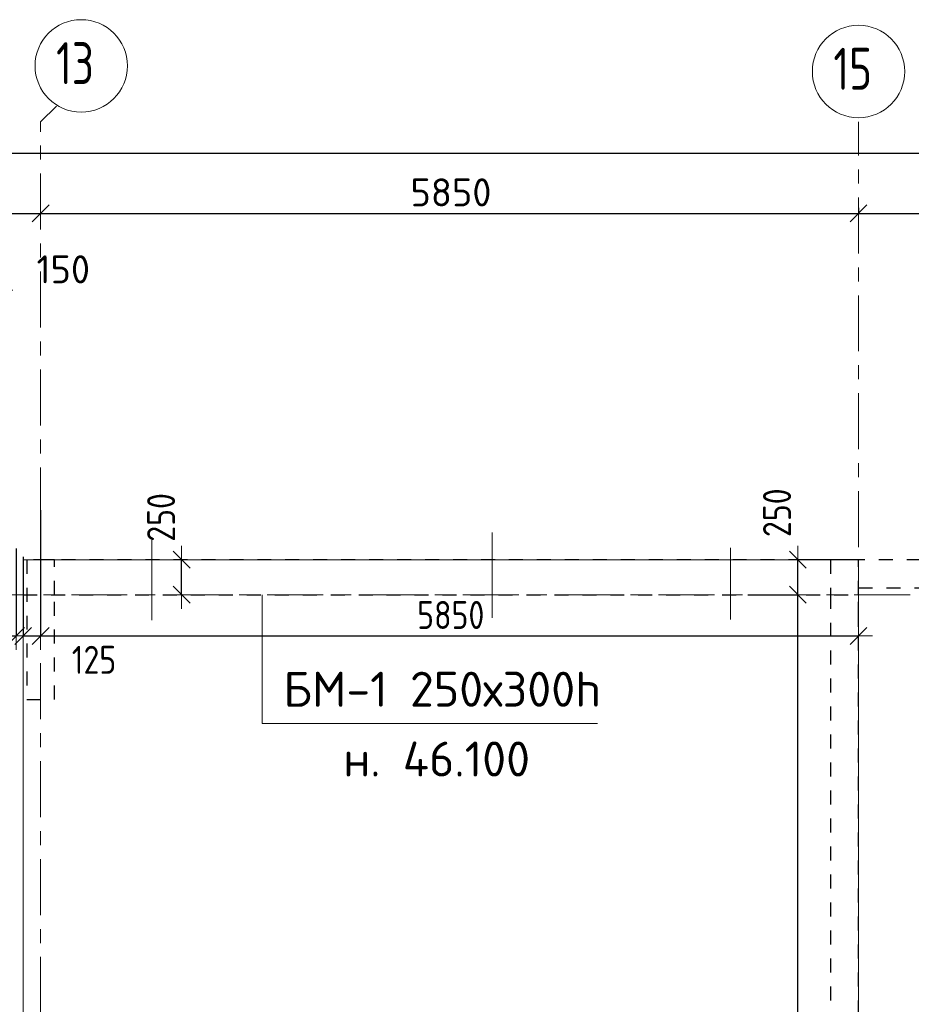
# Model space of a CAD drawing. Header units: metres. Extents: x -38 to 93, y -15 to 21.
# Tile 20 of 152: x 32.7 to 39.08, y 13.47 to 20.51. Entities that reach past the tile are written whole.
import ezdxf

# ---------------------------------------------------------------- set-up
doc = ezdxf.new("R2010")
doc.units = ezdxf.units.M
doc.header["$PDMODE"] = 65
for name, pattern in [('______11', [0.5, 0.4, -0.05, 0, -0.05]), ('______2', [0.135, 0.1, -0.035]), ('______3', [0.25, 0.2, -0.05]), ('______5', [1.1, 0.8, -0.1, 0.1, -0.1])]:
    doc.linetypes.add(name, pattern=pattern)
for name, color, linetype, lineweight in [('XR$1$Осевая линия (1)', 7, '______5', 13), ('XR$1$Размерная линия (1)', 7, 'Continuous', 13), ('XR$3$Балка (1)', 7, '______3', 13), ('XR$3$Перекрытие (1)', 7, 'Continuous', 35), ('XR$3$Текст_ примечание', 7, 'Continuous', 13), ('XR$5$Размерная линия (1)', 7, 'Continuous', 13)]:
    doc.layers.add(name, color=color, linetype=linetype, lineweight=lineweight)
doc.layers.add('XR$7$Стена_ бетон несущ.', color=7, linetype='Continuous', lineweight=70, true_color=0xb4b496)
doc.styles.add('ISOCPEUR', font='txt')
doc.dimstyles.new('DIMSTYLE_3', dxfattribs={"dimtxt": 0.2, "dimasz": 0.2, "dimexe": 0, "dimexo": 0, "dimgap": 0.1, "dimtad": 2, "dimdec": 0, "dimlfac": 1000, "dimrnd": 5, "dimzin": 12, "dimdsep": 46, "dimtxsty": 'ISOCPEUR', "dimblk1": 'ALL_ML_STRICH', "dimblk2": 'ALL_ML_STRICH', "dimsah": 1, "dimcen": 0, "dimclrd": 7, "dimclre": 256, "dimclrt": 7, "dimadec": 0, "dimazin": 0, "dimtfac": 1, "dimtdec": 0, "dimtix": 1, "dimtmove": 2, "dimatfit": 3, "dimfxl": 0, "dimtzin": 0, "dimlwd": 0, "dimlwe": -3, "dimarcsym": 0})
doc.dimstyles.new('DIMSTYLE_33', dxfattribs={"dimtxt": 0.2, "dimasz": 0.2, "dimexe": 0, "dimexo": 0, "dimgap": 0.1, "dimtad": 2, "dimdec": 0, "dimlfac": 1000, "dimrnd": 5, "dimzin": 12, "dimdsep": 46, "dimtxsty": 'ISOCPEUR', "dimblk1": 'ALL_ML_STRICH', "dimblk2": 'ALL_ML_STRICH', "dimsah": 1, "dimcen": 0, "dimclrd": 7, "dimclre": 256, "dimclrt": 7, "dimadec": 0, "dimazin": 0, "dimtfac": 1, "dimtdec": 0, "dimtix": 1, "dimtmove": 2, "dimatfit": 3, "dimfxl": 0, "dimtvp": 1.2, "dimtzin": 0, "dimlwd": 0, "dimlwe": -3, "dimarcsym": 0})
doc.dimstyles.new('DIMSTYLE_34', dxfattribs={"dimtxt": 0.2, "dimasz": 0.2, "dimexe": 0, "dimexo": 0, "dimgap": 0.1, "dimtad": 0, "dimdec": 0, "dimlfac": 1000, "dimrnd": 5, "dimzin": 12, "dimdsep": 46, "dimtxsty": 'ISOCPEUR', "dimblk1": 'ALL_ML_STRICH', "dimblk2": 'ALL_ML_STRICH', "dimsah": 1, "dimcen": 0, "dimclrd": 7, "dimclre": 256, "dimclrt": 7, "dimadec": 0, "dimazin": 0, "dimtfac": 1, "dimtdec": 0, "dimtix": 1, "dimtmove": 2, "dimatfit": 3, "dimfxl": 0, "dimtvp": 1.2, "dimtzin": 0, "dimlwd": 0, "dimlwe": -3, "dimarcsym": 0})
doc.dimstyles.new('DIMSTYLE_5', dxfattribs={"dimtxt": 0.2, "dimasz": 0.2, "dimexe": 0, "dimexo": 0, "dimgap": 0.1, "dimtad": 2, "dimdec": 0, "dimlfac": 1000, "dimrnd": 5, "dimzin": 12, "dimdsep": 46, "dimtxsty": 'ISOCPEUR', "dimblk1": 'ALL_ML_STRICH', "dimblk2": 'ALL_ML_STRICH', "dimsah": 1, "dimcen": 0, "dimclrd": 7, "dimclre": 256, "dimclrt": 7, "dimadec": 0, "dimazin": 0, "dimtfac": 1, "dimtdec": 0, "dimtix": 1, "dimtmove": 2, "dimatfit": 3, "dimfxl": 0, "dimtvp": 1.2, "dimtzin": 0, "dimlwd": 0, "dimlwe": -3, "dimarcsym": 0})

# ---------------------------------------------------------------- blocks, each defined once
blk = doc.blocks.new('ALL_ML_STRICH')
at = {"color": 0, "linetype": 'ByBlock', "lineweight": -2}
for p, q in [((0, -0.5), (0, 0.5)), ((-1, 0), (0.5, 0)), ((-0.3, -0.3), (0.3, 0.3))]:
    blk.add_line(p, q, dxfattribs=at)
blk = doc.blocks.new('*D10')
at = {"layer": 'DEFPOINTS', "color": 7, "linetype": 'Continuous', "lineweight": 13, "transparency": 33554687}
for p in [(0.5, 19.5574), (0.5, 19.3768), (61.6, 17.1197)]:
    blk.add_point(p, dxfattribs=at)
at = {"layer": 'XR$1$Размерная линия (1)', "color": 9, "linetype": 'Continuous', "lineweight": -2, "true_color": 0xc7c7c7, "transparency": 33554687}
for p, q in [((0.5, 19.3568), (0.5, 19.5574)), ((61.6, 17.1397), (61.6, 19.5574))]:
    blk.add_line(p, q, dxfattribs=at)
at = {"layer": 'XR$1$Размерная линия (1)', "color": 7, "linetype": 'Continuous', "lineweight": -2, "transparency": 33554687}
blk.add_line((0.5, 19.5574), (61.6, 19.5574), dxfattribs=at)
at = {"layer": 'XR$1$Размерная линия (1)', "color": 7, "linetype": 'Continuous', "lineweight": 13, "transparency": 33554687, "xscale": 0.2, "yscale": 0.2, "zscale": 0.2, "rotation": 180}
blk.add_blockref('ALL_ML_STRICH', (0.5, 19.5574), dxfattribs=at)
at = {"layer": 'XR$1$Размерная линия (1)', "color": 7, "linetype": 'Continuous', "lineweight": 13, "transparency": 33554687, "xscale": 0.2, "yscale": 0.2, "zscale": 0.2}
blk.add_blockref('ALL_ML_STRICH', (61.6, 19.5574), dxfattribs=at)
at = {"layer": 'XR$1$Размерная линия (1)', "color": 7, "linetype": 'Continuous', "lineweight": 13, "transparency": 33554687, "insert": (31.1, 19.7074), "char_height": 0.2, "width": 1, "attachment_point": 5, "style": 'ISOCPEUR'}
blk.add_mtext('\\A1;{61100}', dxfattribs=at)
blk = doc.blocks.new('*D32')
at = {"layer": 'DEFPOINTS', "color": 7, "linetype": 'Continuous', "lineweight": 13, "transparency": 33554687}
for p in [(32.55, 19.1352), (32.55, 19.1261), (32.85, 19.1352)]:
    blk.add_point(p, dxfattribs=at)
at = {"layer": 'XR$1$Размерная линия (1)', "color": 9, "linetype": 'Continuous', "lineweight": -2, "true_color": 0xc7c7c7, "transparency": 33554687}
for p, q in [((32.55, 19.1261), (32.55, 19.1261)), ((32.85, 19.1261), (32.85, 19.1261))]:
    blk.add_line(p, q, dxfattribs=at)
at = {"layer": 'XR$1$Размерная линия (1)', "color": 7, "linetype": 'Continuous', "lineweight": -2, "transparency": 33554687}
blk.add_line((32.55, 19.1261), (32.85, 19.1261), dxfattribs=at)
at = {"layer": 'XR$1$Размерная линия (1)', "color": 7, "linetype": 'Continuous', "lineweight": 13, "transparency": 33554687, "xscale": 0.2, "yscale": 0.2, "zscale": 0.2, "rotation": 180}
blk.add_blockref('ALL_ML_STRICH', (32.55, 19.1261), dxfattribs=at)
at = {"layer": 'XR$1$Размерная линия (1)', "color": 7, "linetype": 'Continuous', "lineweight": 13, "transparency": 33554687, "xscale": 0.2, "yscale": 0.2, "zscale": 0.2}
blk.add_blockref('ALL_ML_STRICH', (32.85, 19.1261), dxfattribs=at)
at = {"layer": 'XR$1$Размерная линия (1)', "color": 7, "linetype": 'Continuous', "lineweight": 13, "transparency": 33554687, "insert": (32.4139, 19.3782), "char_height": 0.2, "width": 0.6, "attachment_point": 5, "style": 'ISOCPEUR'}
blk.add_mtext('\\A1;{300}', dxfattribs=at)
blk = doc.blocks.new('*D33')
at = {"layer": 'DEFPOINTS', "color": 7, "linetype": 'Continuous', "lineweight": 13, "transparency": 33554687}
for p in [(38.7, 19.1856), (32.85, 19.1352), (32.85, 19.1261)]:
    blk.add_point(p, dxfattribs=at)
at = {"layer": 'XR$1$Размерная линия (1)', "color": 9, "linetype": 'Continuous', "lineweight": -2, "true_color": 0xc7c7c7, "transparency": 33554687}
for p, q in [((38.7, 19.1656), (38.7, 19.1261)), ((32.85, 19.1261), (32.85, 19.1261))]:
    blk.add_line(p, q, dxfattribs=at)
at = {"layer": 'XR$1$Размерная линия (1)', "color": 7, "linetype": 'Continuous', "lineweight": -2, "transparency": 33554687}
blk.add_line((32.85, 19.1261), (38.7, 19.1261), dxfattribs=at)
at = {"layer": 'XR$1$Размерная линия (1)', "color": 7, "linetype": 'Continuous', "lineweight": 13, "transparency": 33554687, "xscale": 0.2, "yscale": 0.2, "zscale": 0.2, "rotation": 180}
blk.add_blockref('ALL_ML_STRICH', (32.85, 19.1261), dxfattribs=at)
at = {"layer": 'XR$1$Размерная линия (1)', "color": 7, "linetype": 'Continuous', "lineweight": 13, "transparency": 33554687, "xscale": 0.2, "yscale": 0.2, "zscale": 0.2}
blk.add_blockref('ALL_ML_STRICH', (38.7, 19.1261), dxfattribs=at)
at = {"layer": 'XR$1$Размерная линия (1)', "color": 7, "linetype": 'Continuous', "lineweight": 13, "transparency": 33554687, "insert": (35.785, 19.2761), "char_height": 0.2, "width": 0.8, "attachment_point": 5, "style": 'ISOCPEUR'}
blk.add_mtext('\\A1;{5850}', dxfattribs=at)
blk = doc.blocks.new('*D34')
at = {"layer": 'DEFPOINTS', "color": 7, "linetype": 'Continuous', "lineweight": 13, "transparency": 33554687}
for p in [(38.7, 19.1856), (38.7, 19.1261), (43.05, 19.1044)]:
    blk.add_point(p, dxfattribs=at)
at = {"layer": 'XR$1$Размерная линия (1)', "color": 9, "linetype": 'Continuous', "lineweight": -2, "true_color": 0xc7c7c7, "transparency": 33554687}
for p, q in [((38.7, 19.1656), (38.7, 19.1261)), ((43.05, 19.1244), (43.05, 19.1261))]:
    blk.add_line(p, q, dxfattribs=at)
at = {"layer": 'XR$1$Размерная линия (1)', "color": 7, "linetype": 'Continuous', "lineweight": -2, "transparency": 33554687}
blk.add_line((38.7, 19.1261), (43.05, 19.1261), dxfattribs=at)
at = {"layer": 'XR$1$Размерная линия (1)', "color": 7, "linetype": 'Continuous', "lineweight": 13, "transparency": 33554687, "xscale": 0.2, "yscale": 0.2, "zscale": 0.2, "rotation": 180}
blk.add_blockref('ALL_ML_STRICH', (38.7, 19.1261), dxfattribs=at)
at = {"layer": 'XR$1$Размерная линия (1)', "color": 7, "linetype": 'Continuous', "lineweight": 13, "transparency": 33554687, "xscale": 0.2, "yscale": 0.2, "zscale": 0.2}
blk.add_blockref('ALL_ML_STRICH', (43.05, 19.1261), dxfattribs=at)
at = {"layer": 'XR$1$Размерная линия (1)', "color": 7, "linetype": 'Continuous', "lineweight": 13, "transparency": 33554687, "insert": (40.875, 19.2761), "char_height": 0.2, "width": 0.8, "attachment_point": 5, "style": 'ISOCPEUR'}
blk.add_mtext('\\A1;{4350}', dxfattribs=at)
blk = doc.blocks.new('*D408')
at = {"layer": 'DEFPOINTS', "color": 7, "linetype": 'Continuous', "lineweight": 13, "transparency": 33554687}
for p in [(33.8668, 16.65), (33.8586, 16.4), (33.883, 16.4)]:
    blk.add_point(p, dxfattribs=at)
at = {"layer": 'XR$5$Размерная линия (1)', "color": 9, "linetype": 'Continuous', "lineweight": -2, "true_color": 0xc7c7c7, "transparency": 33554687}
for p, q in [((33.8586, 16.65), (33.8586, 16.65)), ((33.863, 16.4), (33.8586, 16.4))]:
    blk.add_line(p, q, dxfattribs=at)
at = {"layer": 'XR$5$Размерная линия (1)', "color": 7, "linetype": 'Continuous', "lineweight": -2, "transparency": 33554687}
blk.add_line((33.8586, 16.4), (33.8586, 16.65), dxfattribs=at)
at = {"layer": 'XR$5$Размерная линия (1)', "color": 7, "linetype": 'Continuous', "lineweight": 13, "transparency": 33554687, "xscale": 0.2, "yscale": 0.2, "zscale": 0.2}
for p, rotation in [((33.8586, 16.65), 90), ((33.8586, 16.4), 270)]:
    blk.add_blockref('ALL_ML_STRICH', p, dxfattribs=dict(at, rotation=rotation))
at = {"layer": 'XR$5$Размерная линия (1)', "color": 7, "linetype": 'Continuous', "lineweight": 13, "transparency": 33554687, "insert": (33.7117, 16.9524), "char_height": 0.2, "width": 0.5, "attachment_point": 5, "rotation": 90, "style": 'ISOCPEUR'}
blk.add_mtext('\\W0.83;\\A1;{250}', dxfattribs=at)
blk = doc.blocks.new('*D412')
at = {"layer": 'DEFPOINTS', "color": 7, "linetype": 'Continuous', "lineweight": 13, "transparency": 33554687}
for p in [(32.675, 16.75), (32.55, 16.5341), (32.55, 16.1049)]:
    blk.add_point(p, dxfattribs=at)
at = {"layer": 'XR$5$Размерная линия (1)', "color": 9, "linetype": 'Continuous', "lineweight": -2, "true_color": 0xc7c7c7, "transparency": 33554687}
for p, q in [((32.675, 16.73), (32.675, 16.1049)), ((32.55, 16.5141), (32.55, 16.1049))]:
    blk.add_line(p, q, dxfattribs=at)
at = {"layer": 'XR$5$Размерная линия (1)', "color": 7, "linetype": 'Continuous', "lineweight": -2, "transparency": 33554687}
blk.add_line((32.55, 16.1049), (32.675, 16.1049), dxfattribs=at)
at = {"layer": 'XR$5$Размерная линия (1)', "color": 7, "linetype": 'Continuous', "lineweight": 13, "transparency": 33554687, "xscale": 0.2, "yscale": 0.2, "zscale": 0.2, "rotation": 180}
blk.add_blockref('ALL_ML_STRICH', (32.55, 16.1049), dxfattribs=at)
at = {"layer": 'XR$5$Размерная линия (1)', "color": 7, "linetype": 'Continuous', "lineweight": 13, "transparency": 33554687, "xscale": 0.2, "yscale": 0.2, "zscale": 0.2}
blk.add_blockref('ALL_ML_STRICH', (32.675, 16.1049), dxfattribs=at)
at = {"layer": 'XR$5$Размерная линия (1)', "color": 7, "linetype": 'Continuous', "lineweight": 13, "transparency": 33554687, "insert": (32.195, 15.928), "char_height": 0.2, "width": 0.5, "attachment_point": 5, "style": 'ISOCPEUR'}
blk.add_mtext('\\W0.83;\\A1;{125}', dxfattribs=at)
blk = doc.blocks.new('*D413')
at = {"layer": 'DEFPOINTS', "color": 7, "linetype": 'Continuous', "lineweight": 13, "transparency": 33554687}
for p in [(32.85, 17.0231), (32.725, 16.65), (32.725, 16.1049)]:
    blk.add_point(p, dxfattribs=at)
at = {"layer": 'XR$5$Размерная линия (1)', "color": 9, "linetype": 'Continuous', "lineweight": -2, "true_color": 0xc7c7c7, "transparency": 33554687}
for p, q in [((32.85, 17.0031), (32.85, 16.1049)), ((32.725, 16.67), (32.725, 16.1049))]:
    blk.add_line(p, q, dxfattribs=at)
at = {"layer": 'XR$5$Размерная линия (1)', "color": 7, "linetype": 'Continuous', "lineweight": -2, "transparency": 33554687}
blk.add_line((32.725, 16.1049), (32.85, 16.1049), dxfattribs=at)
at = {"layer": 'XR$5$Размерная линия (1)', "color": 7, "linetype": 'Continuous', "lineweight": 13, "transparency": 33554687, "xscale": 0.2, "yscale": 0.2, "zscale": 0.2, "rotation": 180}
blk.add_blockref('ALL_ML_STRICH', (32.725, 16.1049), dxfattribs=at)
at = {"layer": 'XR$5$Размерная линия (1)', "color": 7, "linetype": 'Continuous', "lineweight": 13, "transparency": 33554687, "xscale": 0.2, "yscale": 0.2, "zscale": 0.2}
blk.add_blockref('ALL_ML_STRICH', (32.85, 16.1049), dxfattribs=at)
at = {"layer": 'XR$5$Размерная линия (1)', "color": 7, "linetype": 'Continuous', "lineweight": 13, "transparency": 33554687, "insert": (33.2319, 15.9345), "char_height": 0.2, "width": 0.5, "attachment_point": 5, "style": 'ISOCPEUR'}
blk.add_mtext('\\W0.83;\\A1;{125}', dxfattribs=at)
blk = doc.blocks.new('*D414')
at = {"layer": 'DEFPOINTS', "color": 7, "linetype": 'Continuous', "lineweight": 13, "transparency": 33554687}
for p in [(32.85, 17.0231), (38.7, 17.0133), (32.85, 16.1049)]:
    blk.add_point(p, dxfattribs=at)
at = {"layer": 'XR$5$Размерная линия (1)', "color": 9, "linetype": 'Continuous', "lineweight": -2, "true_color": 0xc7c7c7, "transparency": 33554687}
for p, q in [((32.85, 17.0031), (32.85, 16.1049)), ((38.7, 16.1049), (38.7, 16.1049))]:
    blk.add_line(p, q, dxfattribs=at)
at = {"layer": 'XR$5$Размерная линия (1)', "color": 7, "linetype": 'Continuous', "lineweight": -2, "transparency": 33554687}
blk.add_line((32.85, 16.1049), (38.7, 16.1049), dxfattribs=at)
at = {"layer": 'XR$5$Размерная линия (1)', "color": 7, "linetype": 'Continuous', "lineweight": 13, "transparency": 33554687, "xscale": 0.2, "yscale": 0.2, "zscale": 0.2, "rotation": 180}
blk.add_blockref('ALL_ML_STRICH', (32.85, 16.1049), dxfattribs=at)
at = {"layer": 'XR$5$Размерная линия (1)', "color": 7, "linetype": 'Continuous', "lineweight": 13, "transparency": 33554687, "xscale": 0.2, "yscale": 0.2, "zscale": 0.2}
blk.add_blockref('ALL_ML_STRICH', (38.7, 16.1049), dxfattribs=at)
at = {"layer": 'XR$5$Размерная линия (1)', "color": 7, "linetype": 'Continuous', "lineweight": 13, "transparency": 33554687, "insert": (35.7833, 16.2549), "char_height": 0.2, "width": 0.666667, "attachment_point": 5, "style": 'ISOCPEUR'}
blk.add_mtext('\\W0.83;\\A1;{5850}', dxfattribs=at)
blk = doc.blocks.new('*D441')
at = {"layer": 'DEFPOINTS', "color": 7, "linetype": 'Continuous', "lineweight": 13, "transparency": 33554687}
for p in [(32.4001, 18.5762), (32.55, 18.4761), (32.4001, 18.28)]:
    blk.add_point(p, dxfattribs=at)
at = {"layer": 'XR$5$Размерная линия (1)', "color": 9, "linetype": 'Continuous', "lineweight": -2, "true_color": 0xc7c7c7, "transparency": 33554687}
for p, q in [((32.4001, 18.3), (32.4001, 18.5762)), ((32.55, 18.4961), (32.55, 18.5762))]:
    blk.add_line(p, q, dxfattribs=at)
at = {"layer": 'XR$5$Размерная линия (1)', "color": 7, "linetype": 'Continuous', "lineweight": -2, "transparency": 33554687}
blk.add_line((32.4001, 18.5762), (32.55, 18.5762), dxfattribs=at)
at = {"layer": 'XR$5$Размерная линия (1)', "color": 7, "linetype": 'Continuous', "lineweight": 13, "transparency": 33554687, "xscale": 0.2, "yscale": 0.2, "zscale": 0.2, "rotation": 180}
blk.add_blockref('ALL_ML_STRICH', (32.4001, 18.5762), dxfattribs=at)
at = {"layer": 'XR$5$Размерная линия (1)', "color": 7, "linetype": 'Continuous', "lineweight": 13, "transparency": 33554687, "xscale": 0.2, "yscale": 0.2, "zscale": 0.2}
blk.add_blockref('ALL_ML_STRICH', (32.55, 18.5762), dxfattribs=at)
at = {"layer": 'XR$5$Размерная линия (1)', "color": 7, "linetype": 'Continuous', "lineweight": 13, "transparency": 33554687, "insert": (33.0118, 18.7259), "char_height": 0.2, "width": 0.6, "attachment_point": 5, "style": 'ISOCPEUR'}
blk.add_mtext('\\A1;{150}', dxfattribs=at)
blk = doc.blocks.new('*D542')
at = {"layer": 'DEFPOINTS', "color": 7, "linetype": 'Continuous', "lineweight": 13, "transparency": 33554687}
for p in [(37.9296, 16.4), (37.4506, 9), (38.2658, 9)]:
    blk.add_point(p, dxfattribs=at)
at = {"layer": 'XR$5$Размерная линия (1)', "color": 9, "linetype": 'Continuous', "lineweight": -2, "true_color": 0xc7c7c7, "transparency": 33554687}
for p, q in [((37.9096, 16.4), (38.2658, 16.4)), ((37.4306, 9), (38.2658, 9))]:
    blk.add_line(p, q, dxfattribs=at)
at = {"layer": 'XR$5$Размерная линия (1)', "color": 7, "linetype": 'Continuous', "lineweight": -2, "transparency": 33554687}
blk.add_line((38.2658, 9), (38.2658, 16.4), dxfattribs=at)
at = {"layer": 'XR$5$Размерная линия (1)', "color": 7, "linetype": 'Continuous', "lineweight": 13, "transparency": 33554687, "xscale": 0.2, "yscale": 0.2, "zscale": 0.2}
for p, rotation in [((38.2658, 16.4), 90), ((38.2658, 9), 270)]:
    blk.add_blockref('ALL_ML_STRICH', p, dxfattribs=dict(at, rotation=rotation))
at = {"layer": 'XR$5$Размерная линия (1)', "color": 7, "linetype": 'Continuous', "lineweight": 13, "transparency": 33554687, "insert": (38.1158, 12.7), "char_height": 0.2, "width": 0.666667, "attachment_point": 5, "rotation": 90, "style": 'ISOCPEUR'}
blk.add_mtext('\\W0.83;\\A1;{7400}', dxfattribs=at)
blk = doc.blocks.new('*D543')
at = {"layer": 'DEFPOINTS', "color": 7, "linetype": 'Continuous', "lineweight": 13, "transparency": 33554687}
for p in [(38.7, 16.65), (37.9296, 16.4), (38.2658, 16.4)]:
    blk.add_point(p, dxfattribs=at)
at = {"layer": 'XR$5$Размерная линия (1)', "color": 9, "linetype": 'Continuous', "lineweight": -2, "true_color": 0xc7c7c7, "transparency": 33554687}
for p, q in [((38.68, 16.65), (38.2658, 16.65)), ((37.9096, 16.4), (38.2658, 16.4))]:
    blk.add_line(p, q, dxfattribs=at)
at = {"layer": 'XR$5$Размерная линия (1)', "color": 7, "linetype": 'Continuous', "lineweight": -2, "transparency": 33554687}
blk.add_line((38.2658, 16.4), (38.2658, 16.65), dxfattribs=at)
at = {"layer": 'XR$5$Размерная линия (1)', "color": 7, "linetype": 'Continuous', "lineweight": 13, "transparency": 33554687, "xscale": 0.2, "yscale": 0.2, "zscale": 0.2}
for p, rotation in [((38.2658, 16.65), 90), ((38.2658, 16.4), 270)]:
    blk.add_blockref('ALL_ML_STRICH', p, dxfattribs=dict(at, rotation=rotation))
at = {"layer": 'XR$5$Размерная линия (1)', "color": 7, "linetype": 'Continuous', "lineweight": 13, "transparency": 33554687, "insert": (38.1173, 16.986), "char_height": 0.2, "width": 0.5, "attachment_point": 5, "rotation": 90, "style": 'ISOCPEUR'}
blk.add_mtext('\\W0.83;\\A1;{250}', dxfattribs=at)

msp = doc.modelspace()

# ---------------------------------------------------------------- linework, layer by layer
at = {"color": 52, "linetype": 'Continuous', "lineweight": 13, "transparency": 33554687}
for p, q in [((36.079, 16.8457), (36.079, 16.2357)), ((36.079, 16.8457), (36.079, 16.2357)), ((33.6454, 16.7902), (33.6454, 16.2178)), ((33.6454, 16.7902), (33.6454, 16.2178)), ((37.7851, 16.736), (37.7851, 16.2228)), ((37.7851, 16.736), (37.7851, 16.2228))]:
    msp.add_line(p, q, dxfattribs=at)
at = {"layer": 'XR$1$Осевая линия (1)', "color": 253, "linetype": '______11', "lineweight": 13, "true_color": 0xa0a0a0, "transparency": 33554687}
for p, q in [((32.85, 19.78), (32.9631, 19.8931)), ((32.85, -3.39), (32.85, 19.78)), ((38.7, 8.34), (38.7, 19.78)), ((-2.63, 16.4), (62.6, 16.4))]:
    msp.add_line(p, q, dxfattribs=at)
at = {"layer": 'XR$1$Осевая линия (1)', "color": 7, "linetype": 'Continuous', "lineweight": 13, "transparency": 33554687}
for centre in [(33.1404, 20.1801), (38.7004, 20.1401)]:
    msp.add_circle(centre, 0.3304, dxfattribs=at)
at = {"layer": 'XR$3$Балка (1)', "color": 7, "linetype": '______2', "lineweight": 25, "transparency": 33554687}
for p, q in [((38.7, 16.65), (32.725, 16.65)), ((32.725, 16.65), (32.725, 16.4)), ((38.7, 16.4), (38.7, 16.65)), ((32.725, 16.4), (38.7, 16.4))]:
    msp.add_line(p, q, dxfattribs=at)
at = {"layer": 'XR$3$Перекрытие (1)', "color": 7, "linetype": 'Continuous', "lineweight": 13, "transparency": 33554687}
for p, q in [((38.7, 16.65), (32.725, 16.65)), ((32.725, 16.65), (32.725, -0.25)), ((38.7, 16.65), (38.7, 9))]:
    msp.add_line(p, q, dxfattribs=at)
at = {"layer": 'XR$3$Текст_ примечание', "transparency": 33554687}
msp.add_lwpolyline([(34.4354, 16.4), (34.4354, 15.4791), (36.833, 15.4791)], dxfattribs=at)
msp.add_lwpolyline([(34.4354, 16.4), (34.4354, 15.4791), (36.833, 15.4791)], dxfattribs=at)
at = {"layer": 'XR$7$Стена_ бетон несущ.', "color": 253, "linetype": '______2', "lineweight": -3, "true_color": 0xa0a0a0, "transparency": 33554687}
for p, q in [((32.95, 16.65), (32.75, 16.65)), ((32.75, 16.65), (32.75, 15.65)), ((32.95, 16.4), (32.95, 16.65)), ((38.5, 16.65), (38.5, 16.4)), ((39.145, 16.65), (38.5, 16.65)), ((38.7, 16.2493), (38.7, 16.45)), ((38.7, 16.45), (39.145, 16.45)), ((32.95, 15.65), (32.95, 16.4)), ((38.5, 16.4), (38.5, 10.6)), ((38.7, 16.1693), (38.7, 16.2493)), ((38.7, 9), (38.7, 16.1693)), ((32.75, 15.65), (32.95, 15.65))]:
    msp.add_line(p, q, dxfattribs=at)

# ---------------------------------------------------------------- texts
at = {"layer": 'XR$1$Осевая линия (1)', "color": 7, "linetype": 'Continuous', "lineweight": 13, "transparency": 33554687, "char_height": 0.3, "width": 0.472281, "attachment_point": 7, "style": 'ISOCPEUR'}
for s, insert in [('\\W0.75;13', (32.9604, 20.0496)), ('\\W0.75;15', (38.5204, 20.0096))]:
    msp.add_mtext(s, dxfattribs=dict(at, insert=insert))
at = {"layer": 'XR$3$Текст_ примечание', "transparency": 33554687, "char_height": 0.125, "attachment_point": 7, "style": 'ISOCPEUR'}
for s, insert, width in [('\\A1;{\\fISOCPEUR|i0|b0;\\H0.250000;\\W1.000000;\\C7;БМ-1 250х300h}\\P', (34.5861, 15.5992), 2.394737), ('\\A1;{\\fISOCPEUR|i0|b0;\\H0.250000;\\W1.000000;\\C7;н. 46.100}\\P', (35.0144, 15.1005), 1.441228)]:
    msp.add_mtext(s, dxfattribs=dict(at, insert=insert, width=width))

# ---------------------------------------------------------------- dimensions: what is measured, and where the dimension line sits
at = {"layer": 'XR$1$Размерная линия (1)', "color": 7, "linetype": 'Continuous', "lineweight": 13, "transparency": 33554687}
for base, p1, p2, dimstyle, picture, middle in [((61.6, 19.5574), (0.5, 19.3568), (61.6, 17.1397), 'DIMSTYLE_3', '*D10', (31.1, 19.7074)), ((32.85, 19.1261), (32.55, 19.1261), (32.85, 19.1261), 'DIMSTYLE_5', '*D32', (32.4139, 19.3782)), ((38.7, 19.1261), (32.85, 19.1261), (38.7, 19.1656), 'DIMSTYLE_3', '*D33', (35.785, 19.2761)), ((43.05, 19.1261), (38.7, 19.1656), (43.05, 19.1244), 'DIMSTYLE_3', '*D34', (40.875, 19.2761))]:
    dim = msp.add_linear_dim(base=base, p1=p1, p2=p2, dimstyle=dimstyle, override={"dimpost": '<>', "dimclrd": 7, "dimclre": 9, "dimclrt": 7, "dimlwd": 0, "dimlwe": 65533}, dxfattribs=at)
    dim.commit()
    dim.dimension.update_dxf_attribs({"geometry": picture, "text_midpoint": middle, "dimtype": 160})
at = {"layer": 'XR$5$Размерная линия (1)', "color": 7, "linetype": 'Continuous', "lineweight": 13, "transparency": 33554687}
for base, p1, p2, dimstyle, picture, middle in [((32.55, 18.5762), (32.4001, 18.3), (32.55, 18.4961), 'DIMSTYLE_33', '*D441', (33.0118, 18.7259)), ((32.85, 16.1049), (32.725, 16.67), (32.85, 17.0031), 'DIMSTYLE_34', '*D413', (33.2319, 15.9345)), ((38.7, 16.1049), (32.85, 17.0031), (38.7, 16.1049), 'DIMSTYLE_3', '*D414', (35.7833, 16.2549)), ((32.675, 16.1049), (32.55, 16.5141), (32.675, 16.73), 'DIMSTYLE_34', '*D412', (32.195, 15.928))]:
    dim = msp.add_linear_dim(base=base, p1=p1, p2=p2, dimstyle=dimstyle, override={"dimpost": '<>', "dimclrd": 7, "dimclre": 9, "dimclrt": 7, "dimlwd": 0, "dimlwe": 65533}, dxfattribs=at)
    dim.commit()
    dim.dimension.update_dxf_attribs({"geometry": picture, "text_midpoint": middle, "dimtype": 160})
for base, p1, p2, dimstyle, picture, middle in [((33.8586, 16.65), (33.863, 16.4), (33.8586, 16.65), 'DIMSTYLE_33', '*D408', (33.7117, 16.9524)), ((38.2658, 16.65), (37.9096, 16.4), (38.68, 16.65), 'DIMSTYLE_33', '*D543', (38.1173, 16.986)), ((38.2658, 16.4), (37.4306, 9), (37.9096, 16.4), 'DIMSTYLE_3', '*D542', (38.1158, 12.7))]:
    dim = msp.add_linear_dim(base=base, p1=p1, p2=p2, angle=90, dimstyle=dimstyle, override={"dimpost": '<>', "dimclrd": 7, "dimclre": 9, "dimclrt": 7, "dimlwd": 0, "dimlwe": 65533}, dxfattribs=at)
    dim.commit()
    dim.dimension.update_dxf_attribs({"geometry": picture, "text_midpoint": middle, "dimtype": 160})

doc.saveas('drawing.dxf')
